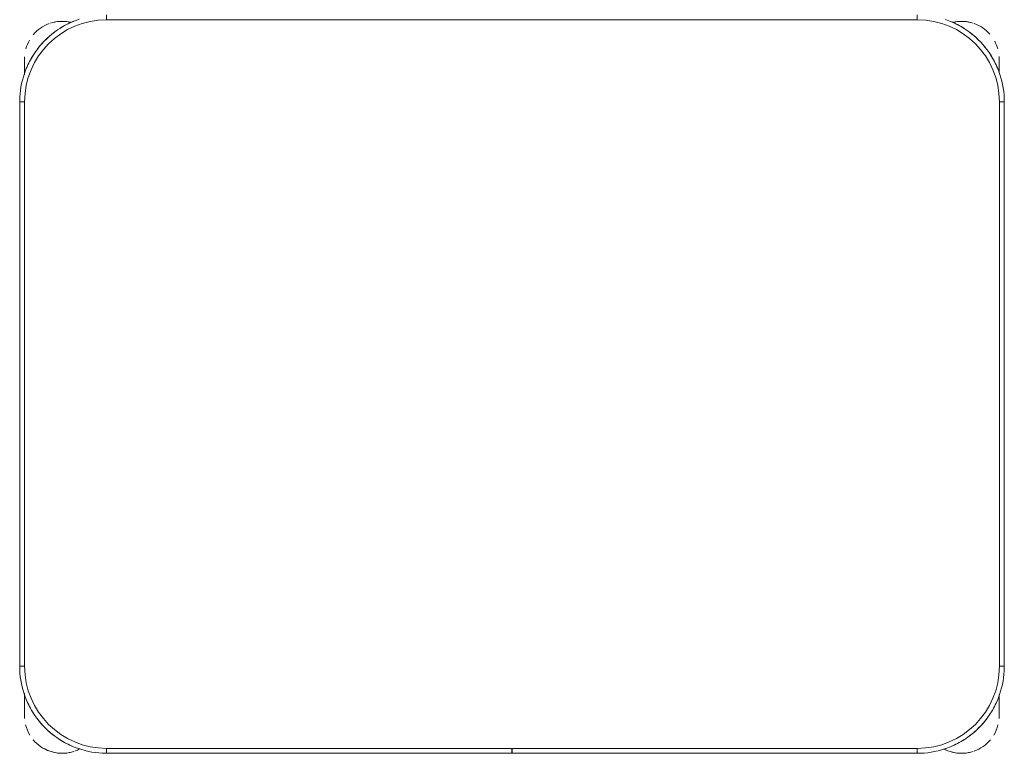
# Model space of a CAD drawing. Header units: metres. Extents: x 3 to 42.2, y -72.9 to -48.7.
# Tile 37 of 189: x 35.522 to 36.122, y -61.027 to -60.58. Entities that reach past the tile are written whole.
import ezdxf

# ---------------------------------------------------------------- set-up
doc = ezdxf.new("R2010")
doc.units = ezdxf.units.M
doc.layers.add('I-FURN', color=7, linetype='Continuous', lineweight=18)

# ---------------------------------------------------------------- blocks, each defined once
blk = doc.blocks.new('ConjuntoParaAlunoTamanho6 - CJA06_ConjuntoParaAlunoTamanho6-V55-1PAV')
at = {"layer": 'I-FURN', "color": 253, "true_color": 0xaaaaaa}
for p, q in [((-0.247, 0.06497), (-0.247, 0.06197)), ((0.247, 0.06497), (0.247, 0.06197)), ((-0.29713, 0.03797), (-0.29713, 0.02828)), ((-0.29713, 0.02878), (-0.29713, 0.03797)), ((0.29687, 0.03797), (0.29687, 0.02961)), ((0.29687, 0.03299), (0.29687, 0.03797)), ((-0.3, 0.01197), (-0.3, -0.33203)), ((-0.3, 0.01197), (-0.297, 0.01197)), ((-0.3, 0.01197), (-0.3, -0.33203)), ((0.3, 0.01197), (0.297, 0.01197)), ((0.3, -0.33203), (0.3, 0.01197)), ((0.3, -0.33203), (0.3, 0.01197)), ((-0.3, -0.33203), (-0.297, -0.33203)), ((0.3, -0.33203), (0.297, -0.33203)), ((-0.29713, -0.34835), (-0.29713, -0.35394)), ((-0.29713, -0.34868), (-0.29713, -0.36203)), ((0.29687, -0.35394), (0.29687, -0.3492)), ((0.29687, -0.36203), (0.29687, -0.34961)), ((-0.29713, -0.35705), (-0.29713, -0.36203)), ((0.29687, -0.36203), (0.29687, -0.35705)), ((-0.247, -0.38503), (-0.247, -0.38203)), ((-0.00005, -0.38203), (-0.00005, -0.38503)), ((0.00005, -0.38503), (0.00005, -0.38203)), ((0.247, -0.38503), (0.247, -0.38203)), ((-0.247, -0.38503), (-0.00005, -0.38503)), ((-0.247, -0.38503), (-0.00005, -0.38503)), ((0.00005, -0.38503), (0.247, -0.38503)), ((0.00005, -0.38503), (0.247, -0.38503))]:
    blk.add_line(p, q, dxfattribs=at)
at = {"layer": 'I-FURN', "color": 253, "true_color": 0xaaaaaa, "flags": 128}
for points in [[(-0.26367, 0.06228), (-0.26567, 0.06157), (-0.26764, 0.06078), (-0.26957, 0.05992), (-0.27147, 0.05898), (-0.27333, 0.05796), (-0.27515, 0.05687), (-0.27693, 0.05571), (-0.27865, 0.05448), (-0.28033, 0.05318), (-0.28195, 0.05181), (-0.28351, 0.05038), (-0.28502, 0.04889), (-0.28647, 0.04734), (-0.28785, 0.04574), (-0.28917, 0.04407), (-0.29042, 0.04236), (-0.2916, 0.0406), (-0.29271, 0.0388), (-0.29374, 0.03695), (-0.29471, 0.03506), (-0.29559, 0.03313), (-0.2964, 0.03117), (-0.29713, 0.02918), (-0.29777, 0.02716), (-0.29834, 0.02512), (-0.29883, 0.02306), (-0.29923, 0.02097), (-0.29955, 0.01888), (-0.29978, 0.01677), (-0.29993, 0.01466), (-0.3, 0.01254), (-0.3, 0.01197)], [(0.247, 0.06197), (0.1235, 0.06197), (0, 0.06197), (-0.1235, 0.06197), (-0.247, 0.06197)], [(-0.247, 0.06197), (-0.1235, 0.06197), (0, 0.06197), (0.1235, 0.06197), (0.247, 0.06197)], [(0.3, 0.01197), (0.29996, 0.01409), (0.29983, 0.0162), (0.29962, 0.01831), (0.29932, 0.02041), (0.29894, 0.0225), (0.29848, 0.02456), (0.29794, 0.02661), (0.29731, 0.02864), (0.2966, 0.03064), (0.29582, 0.03261), (0.29495, 0.03454), (0.29401, 0.03644), (0.29299, 0.0383), (0.2919, 0.04012), (0.29074, 0.04189), (0.28951, 0.04362), (0.28821, 0.04529), (0.28685, 0.04691), (0.28542, 0.04848), (0.28393, 0.04999), (0.28238, 0.05143), (0.28077, 0.05282), (0.27911, 0.05413), (0.2774, 0.05538), (0.27564, 0.05656), (0.27383, 0.05767), (0.27198, 0.05871), (0.27009, 0.05967), (0.26816, 0.06056), (0.2662, 0.06136), (0.26421, 0.06209)], [(-0.29713, 0.03797), (-0.29713, 0.03796), (-0.29713, 0.03792), (-0.29713, 0.03785), (-0.29713, 0.03775), (-0.29713, 0.03763), (-0.29713, 0.03748), (-0.29713, 0.03731), (-0.29713, 0.03711), (-0.29713, 0.03688), (-0.29713, 0.03663), (-0.29713, 0.03635), (-0.29713, 0.03605), (-0.29713, 0.03572), (-0.29713, 0.03537), (-0.29713, 0.035), (-0.29713, 0.03461), (-0.29713, 0.03419), (-0.29713, 0.03375), (-0.29713, 0.03329), (-0.29713, 0.03282), (-0.29713, 0.03232), (-0.29713, 0.0318), (-0.29713, 0.03127), (-0.29713, 0.03072), (-0.29713, 0.03016), (-0.29713, 0.02958), (-0.29713, 0.02898)], [(0.29687, 0.03), (0.29687, 0.03057), (0.29687, 0.03112), (0.29687, 0.03166), (0.29687, 0.03218), (0.29687, 0.03268), (0.29687, 0.03317), (0.29687, 0.03363), (0.29687, 0.03407), (0.29687, 0.0345), (0.29687, 0.0349), (0.29687, 0.03528), (0.29687, 0.03563), (0.29687, 0.03596), (0.29687, 0.03627), (0.29687, 0.03656), (0.29687, 0.03682), (0.29687, 0.03705), (0.29687, 0.03726), (0.29687, 0.03744), (0.29687, 0.0376), (0.29687, 0.03772), (0.29687, 0.03783), (0.29687, 0.0379), (0.29687, 0.03795), (0.29687, 0.03797)], [(-0.297, 0.01197), (-0.297, -0.07403), (-0.297, -0.16003), (-0.297, -0.24603), (-0.297, -0.33203)], [(-0.297, -0.33203), (-0.297, -0.24603), (-0.297, -0.16003), (-0.297, -0.07403), (-0.297, 0.01197)], [(0.297, -0.33203), (0.297, -0.24603), (0.297, -0.16003), (0.297, -0.07403), (0.297, 0.01197)], [(0.297, 0.01197), (0.297, -0.07403), (0.297, -0.16003), (0.297, -0.24603), (0.297, -0.33203)], [(-0.3, -0.33203), (-0.29996, -0.33415), (-0.29983, -0.33627), (-0.29962, -0.33838), (-0.29932, -0.34048), (-0.29894, -0.34256), (-0.29848, -0.34463), (-0.29794, -0.34668), (-0.29731, -0.34871), (-0.2966, -0.3507), (-0.29582, -0.35267), (-0.29495, -0.35461), (-0.29401, -0.35651), (-0.29299, -0.35837), (-0.2919, -0.36019), (-0.29074, -0.36196), (-0.28951, -0.36368), (-0.28821, -0.36536), (-0.28685, -0.36698), (-0.28542, -0.36855), (-0.28393, -0.37005), (-0.28238, -0.3715), (-0.28077, -0.37288), (-0.27911, -0.3742), (-0.2774, -0.37545), (-0.27564, -0.37663), (-0.27383, -0.37774), (-0.27198, -0.37878), (-0.27009, -0.37974), (-0.26816, -0.38062), (-0.2662, -0.38143), (-0.26421, -0.38216), (-0.2622, -0.38281), (-0.26015, -0.38338), (-0.25809, -0.38386), (-0.25601, -0.38426), (-0.25391, -0.38458), (-0.25181, -0.38482), (-0.24969, -0.38497), (-0.24757, -0.38503), (-0.247, -0.38503)], [(0.247, -0.38503), (0.24912, -0.38499), (0.25124, -0.38486), (0.25334, -0.38465), (0.25544, -0.38436), (0.25753, -0.38398), (0.2596, -0.38351), (0.26165, -0.38297), (0.26367, -0.38234), (0.26567, -0.38164), (0.26764, -0.38085), (0.26957, -0.37999), (0.27147, -0.37904), (0.27333, -0.37803), (0.27515, -0.37694), (0.27693, -0.37578), (0.27865, -0.37454), (0.28033, -0.37324), (0.28195, -0.37188), (0.28351, -0.37045), (0.28502, -0.36896), (0.28647, -0.36741), (0.28785, -0.3658), (0.28917, -0.36414), (0.29042, -0.36243), (0.2916, -0.36067), (0.29271, -0.35886), (0.29374, -0.35701), (0.29471, -0.35512), (0.29559, -0.3532), (0.2964, -0.35124), (0.29713, -0.34925), (0.29777, -0.34723), (0.29834, -0.34519), (0.29883, -0.34312), (0.29923, -0.34104), (0.29955, -0.33895), (0.29978, -0.33684), (0.29993, -0.33472), (0.3, -0.33261), (0.3, -0.33203)], [(-0.29713, -0.34907), (-0.29713, -0.34973), (-0.29713, -0.35038), (-0.29713, -0.35102), (-0.29713, -0.35165), (-0.29713, -0.35227), (-0.29713, -0.35288), (-0.29713, -0.35348), (-0.29713, -0.35406), (-0.29713, -0.35463), (-0.29713, -0.35518), (-0.29713, -0.35572), (-0.29713, -0.35624), (-0.29713, -0.35674), (-0.29713, -0.35722), (-0.29713, -0.35769), (-0.29713, -0.35813), (-0.29713, -0.35855), (-0.29713, -0.35895), (-0.29713, -0.35933), (-0.29713, -0.35969), (-0.29713, -0.36002), (-0.29713, -0.36033), (-0.29713, -0.36061)], [(0.29687, -0.36203), (0.29687, -0.36201), (0.29687, -0.36197), (0.29687, -0.36191), (0.29687, -0.36181), (0.29687, -0.36169), (0.29687, -0.36154), (0.29687, -0.36137), (0.29687, -0.36117), (0.29687, -0.36094), (0.29687, -0.36069), (0.29687, -0.36041), (0.29687, -0.36011), (0.29687, -0.35978), (0.29687, -0.35943), (0.29687, -0.35906), (0.29687, -0.35866), (0.29687, -0.35825), (0.29687, -0.35781), (0.29687, -0.35735), (0.29687, -0.35687), (0.29687, -0.35638), (0.29687, -0.35586), (0.29687, -0.35533), (0.29687, -0.35478), (0.29687, -0.35421), (0.29687, -0.35363), (0.29687, -0.35304), (0.29687, -0.35244), (0.29687, -0.35182), (0.29687, -0.35119), (0.29687, -0.35055), (0.29687, -0.3499)], [(-0.29713, -0.36062), (-0.29713, -0.36087), (-0.29713, -0.36111), (-0.29713, -0.36131), (-0.29713, -0.3615), (-0.29713, -0.36165), (-0.29713, -0.36178), (-0.29713, -0.36188), (-0.29713, -0.36196), (-0.29713, -0.36201), (-0.29713, -0.36203)], [(-0.247, -0.38203), (-0.1235, -0.38203), (0, -0.38203), (0.1235, -0.38203), (0.247, -0.38203)], [(-0.00005, -0.38203), (-0.06179, -0.38203), (-0.12353, -0.38203), (-0.18526, -0.38203), (-0.247, -0.38203)], [(0.247, -0.38203), (0.18526, -0.38203), (0.12352, -0.38203), (0.06179, -0.38203), (0.00005, -0.38203)]]:
    blk.add_lwpolyline(points, dxfattribs=at)
at = {"layer": 'I-FURN', "color": 253, "true_color": 0xaaaaaa}
for centre, radius, start, end in [((-0.247, 0.01197), 0.05, 90, 180), ((-0.247, 0.01197), 0.05, 90, 180), ((-0.27413, 0.03797), 0.023, 76.78758, 108), ((-0.27413, 0.03797), 0.023, 76.40434, 104.46692), ((-0.247, 0.01197), 0.053, 112.5, 122.69993), ((0.247, 0.01197), 0.05, 360, 90), ((0.247, 0.01197), 0.05, 0, 90), ((0.247, 0.01197), 0.053, 57.30007, 67.5), ((0.247, 0.01197), 0.053, 57.30007, 67.5), ((0.27387, 0.03797), 0.023, 75.53308, 103.10319), ((0.27387, 0.03797), 0.023, 72, 102.57928), ((-0.27413, 0.03797), 0.023, 109.92744, 140.02309), ((-0.247, 0.01197), 0.053, 127.1607, 143.14964), ((0.247, 0.01197), 0.053, 37.1607, 53.14964), ((0.247, 0.01197), 0.053, 37.1607, 53.14964), ((0.27387, 0.03797), 0.023, 41.01944, 70.30683), ((-0.27413, 0.03797), 0.023, 149.97621, 164.34498), ((0.27387, 0.03797), 0.023, 15.73053, 28.0506), ((-0.27413, 0.03797), 0.023, 176.5669, 180), ((-0.247, 0.01197), 0.053, 147.30007, 157.5), ((0.247, 0.01197), 0.053, 22.5, 32.69993), ((0.247, 0.01197), 0.053, 22.5, 32.69993), ((0.27387, 0.03797), 0.023, 360, 4.00915), ((-0.247, -0.33203), 0.05, 180, 270), ((-0.247, -0.33203), 0.05, 180, 270), ((0.247, -0.33203), 0.05, 270, 360), ((0.247, -0.33203), 0.05, 270, 0), ((-0.247, -0.33203), 0.053, 202.5, 212.69993), ((0.247, -0.33203), 0.053, 327.30007, 337.5), ((0.247, -0.33203), 0.053, 327.30007, 337.5), ((-0.27413, -0.36203), 0.023, 180, 184.41224), ((-0.247, -0.33203), 0.053, 217.1607, 233.14964), ((0.247, -0.33203), 0.053, 307.1607, 323.14964), ((0.247, -0.33203), 0.053, 307.1607, 323.14964), ((0.27387, -0.36203), 0.023, 355.58784, 360), ((-0.27413, -0.36203), 0.023, 194.46313, 211.29748), ((0.27387, -0.36203), 0.023, 328.70279, 345.53679), ((-0.27413, -0.36203), 0.023, 220.15845, 250.98921), ((-0.247, -0.33203), 0.053, 237.30007, 247.5), ((0.247, -0.33203), 0.053, 292.5, 302.69993), ((0.247, -0.33203), 0.053, 292.5, 302.69993), ((0.27387, -0.36203), 0.023, 289.64716, 320.10645), ((-0.27413, -0.36203), 0.023, 241.29896, 288), ((-0.27413, -0.36203), 0.023, 289.64716, 297.85925), ((0.27387, -0.36203), 0.023, 242.37001, 250.98921), ((0.27387, -0.36203), 0.023, 243.53772, 288), ((-0.27413, -0.36203), 0.023, 255.53308, 284.46692), ((0.27387, -0.36203), 0.023, 255.53308, 284.46692)]:
    blk.add_arc(centre, radius, start, end, dxfattribs=at)
blk = doc.blocks.new('4 GRE - ESCOLA DE CINEMA E AUDIOVISUAL CINE REX R07_rvt-1-1PAV')
at = {"layer": 'I-FURN', "color": 253, "lineweight": 18, "true_color": 0xaaaaaa}
blk.add_blockref('ConjuntoParaAlunoTamanho6 - CJA06_ConjuntoParaAlunoTamanho6-V55-1PAV', (35.82168, -60.64244), dxfattribs=at)

msp = doc.modelspace()

# ---------------------------------------------------------------- block references
at = {"lineweight": 5}
msp.add_blockref('4 GRE - ESCOLA DE CINEMA E AUDIOVISUAL CINE REX R07_rvt-1-1PAV', (0, 0), dxfattribs=at)

doc.saveas('drawing.dxf')
